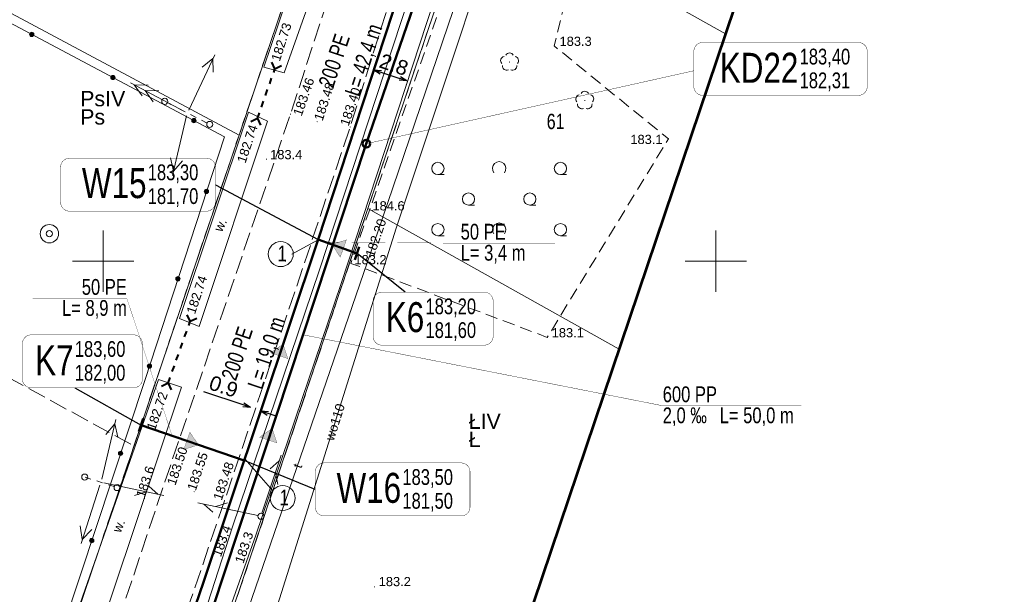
# Model space of a CAD drawing. Header units: metres. Extents: x 7482748 to 7484637, y 5684406 to 5687014.
# Tile 154 of 180: x 7483543 to 7483624, y 5686573 to 5686620. Entities that reach past the tile are written whole.
import ezdxf
from ezdxf.enums import TextEntityAlignment as Align
from ezdxf.lldxf.tags import DXFTag

# ---------------------------------------------------------------- set-up
doc = ezdxf.new("R2010")
doc.units = ezdxf.units.M
doc.header["$MEASUREMENT"] = 0
for name, pattern in [('1', [1.5, 1, -0.5]), ('KTJZ01_500', [2, 1.5, -0.5]), ('l217_500', [2, 1.5, -0.5]), ('l218_500', [1, 0.5, -0.5]), ('PTTL_500', [1.5, 1, -0.5])]:
    doc.linetypes.add(name, pattern=pattern)
for name, color, linetype, lineweight in [('.domiar', 250, 'Continuous', 9), ('.k deszczowa', 200, 'Continuous', 50), ('.ks tłoczny', 104, 'Continuous', 50), ('_Dzialki', 7, 'Continuous', 0), ('_Dzialki_opis', 7, 'Continuous', 0), ('_Kontury', 7, 'Continuous', 0), ('_Kontury_opis', 7, 'Continuous', 0), ('_Podzial_sekcyjny_krzyze', 7, '1', 13), ('_Uzytki', 7, 'Continuous', 0), ('_Uzytki_opis', 7, 'Continuous', 0), ('_Zakres2', 7, 'Continuous', 0), ('BUIB05_01', 7, 'Continuous', 40), ('GES__SUSM04_01P', 7, 'Continuous', 13), ('GES__SUSM05_01L', 7, 'Continuous', 13), ('GES__SUUS13_P', 7, 'Continuous', 13), ('KTOK05_01', 7, 'Continuous', 13), ('PTTL04_P', 7, 'Continuous', 13), ('RTPW01_P', 7, 'Continuous', 0), ('RTPW02_P', 7, 'Continuous', 0), ('SUPE_L_2', 1, 'Continuous', 13), ('SUPE_L_3', 1, 'Continuous', 13), ('SUPT_L_0', 30, 'Continuous', 13)]:
    doc.layers.add(name, color=color, linetype=linetype, lineweight=lineweight)
for name, color, linetype, lineweight, true_color, transparency in [('GES__SUPS01_07G', 7, 'Continuous', 13, 0xff9100, 0.25), ('GES__SUPT_pT', 7, 'Continuous', 13, 0xff9100, 0.25), ('GES__SUPW_01_pT', 5, 'Continuous', 13, 0x0000ff, 0.25)]:
    doc.layers.add(name, color=color, linetype=linetype, lineweight=lineweight, true_color=true_color, transparency=transparency)
for name, color, linetype, lineweight, true_color in [('GES__SUPS01_07P', 7, 'Continuous', 13, 0xff9100), ('GES__SUPT_pL', 7, 'Continuous', 13, 0xff9100), ('GES__SUPW_01_pL', 5, 'Continuous', 13, 0x0000ff), ('OBOP02_01', 7, 'Continuous', 13, 0x008000)]:
    doc.layers.add(name, color=color, linetype=linetype, lineweight=lineweight, true_color=true_color)
doc.layers.add('IS_kanalizacja_sanitarna', color=7, linetype='SOLID', true_color=0x000000)
doc.layers.add('IS_Opisy_działek_Net', color=7, linetype='SOLID', true_color=0x000000)
doc.layers.add('IS_Węzeł_sieci_kanalizacyjnej_-_opisy', color=7, linetype='Continuous')
for name, color, linetype, lineweight, transparency in [('KTJZ01_O', 7, 'KTJZ01_500', 13, 0.5), ('PTRW02_O', 7, 'Continuous', 13, 0.5), ('PTRW02_T', 7, 'Continuous', 13, 0.25), ('PTTL04_O', 7, 'PTTL_500', 13, 0.5), ('RTPW01_G', 7, 'Continuous', 13, 0.25), ('RTPW02_G', 7, 'Continuous', 13, 0.25)]:
    doc.layers.add(name, color=color, linetype=linetype, lineweight=lineweight, transparency=transparency)
doc.styles.get("Standard").update_dxf_attribs({"font": 'simplex.shx', "width": 0.75})
doc.styles.add('STYL_ARIAL', font='simplex.shx', dxfattribs={"width": 0.75, "oblique": 0.1})
doc.styles.add('Style-Arial', font='arial.ttf')
tags = doc.linetypes.add('SOLID', pattern=[10, 10, 0]).pattern_tags.tags
tags[6:7] = [DXFTag(74, 4), DXFTag(75, 0), DXFTag(340, '0'), DXFTag(46, 0.0), DXFTag(50, 0.0), DXFTag(44, 0.0), DXFTag(45, 0.0)]
tags[4:5] = [DXFTag(74, 4), DXFTag(75, 0), DXFTag(340, '0'), DXFTag(46, 0.0), DXFTag(50, 0.0), DXFTag(44, 0.0), DXFTag(45, 0.0)]
doc.dimstyles.get("Standard").update_dxf_attribs({"dimtxt": 0.18, "dimasz": 0.18, "dimexe": 0.18, "dimexo": 0.0625, "dimgap": 0.09, "dimtad": 0, "dimtih": 1, "dimtoh": 1, "dimdec": 4, "dimzin": 0, "dimdsep": 46, "dimtxsty": 'Standard', "dimcen": 0.09, "dimadec": 0, "dimazin": 0, "dimtfac": 1, "dimtdec": 4, "dimtofl": 0, "dimtmove": 0, "dimatfit": 3, "dimfxl": 0, "dimtolj": 1, "dimtzin": 0, "dimarcsym": 0})

# ---------------------------------------------------------------- blocks, each defined once
blk = doc.blocks.new('SUPS01_3')
at = {"layer": 'GES__SUPS01_07P', "linetype": 'Continuous', "lineweight": 13}
h = blk.add_hatch(color=256, dxfattribs=at)
edge = h.paths.add_edge_path()
edge.add_arc((0, 0), 0.045, 0, 360)
blk = doc.blocks.new('SUUS13')
at = {"layer": 'GES__SUUS13_P', "linetype": 'Continuous', "lineweight": 13}
for radius in [0.75, 0.25]:
    blk.add_circle((0, 0), radius, dxfattribs=at)
blk = doc.blocks.new('OBOP02_01')
at = {"layer": 'OBOP02_01', "linetype": 'Continuous', "lineweight": 13}
h = blk.add_hatch(color=256, dxfattribs=at)
edge = h.paths.add_edge_path()
edge.add_arc((0, 0), 0.05, 0, 360)
for centre, start, end in [((-0.38, 0.12), 102, 222), ((0, 0.4), 30, 150), ((0.38, 0.12), 318, 78), ((-0.24, -0.32), 174, 294), ((0.24, -0.32), 246, 6)]:
    blk.add_arc(centre, 0.35, start, end, dxfattribs=at)
blk = doc.blocks.new('RTPW01')
at = {"layer": 'RTPW01_P', "linetype": 'Continuous', "lineweight": 0}
h = blk.add_hatch(color=256, dxfattribs=at)
edge = h.paths.add_edge_path()
edge.add_arc((0, 0), 0.045, 0, 360)
blk = doc.blocks.new('PTTL04_1')
at = {"layer": 'PTTL04_P', "linetype": 'Continuous', "lineweight": 13}
for p, q in [((-5, 2), (-4.5, 2)), ((5, 2), (5.5, 2)), ((-2.5, -0.5), (-2, -0.5)), ((2.5, -0.5), (3, -0.5)), ((-5, -3), (-4.5, -3)), ((5, -3), (5.5, -3))]:
    blk.add_line(p, q, dxfattribs=at)
for centre in [(-5, 2.5), (5, 2.5), (-2.5, 0), (2.5, 0), (-5, -2.5), (5, -2.5)]:
    blk.add_circle(centre, 0.5, dxfattribs=at)
for centre in [(0, 2.5), (0, -2.5)]:
    blk.add_arc(centre, 0.55, 320.48, 219.52, dxfattribs=at)
blk = doc.blocks.new('RTPW01_2')
at = {"layer": 'RTPW01_P', "linetype": 'Continuous', "lineweight": 0}
h = blk.add_hatch(color=256, dxfattribs=at)
edge = h.paths.add_edge_path()
edge.add_arc((0, 0), 0.045, 0, 360)
blk = doc.blocks.new('RTPW01_3')
at = {"layer": 'RTPW02_P', "linetype": 'Continuous', "lineweight": 0}
h = blk.add_hatch(color=256, dxfattribs=at)
edge = h.paths.add_edge_path()
edge.add_arc((0, 0), 0.045, 0, 360)
blk = doc.blocks.new('SUSM04_01_3')
at = {"layer": 'GES__SUSM04_01P', "linetype": 'Continuous', "lineweight": 13}
blk.add_circle((0, 0), 0.25, dxfattribs=at)
blk = doc.blocks.new('SUPT01_34')
at = {"layer": 'SUPT_L_0', "color": 30, "linetype": 'Continuous', "lineweight": 13}
blk.add_line((0.25, 0), (5.25, 0), dxfattribs=at)
at = {"layer": 'SUPT_L_0', "color": 30, "linetype": 'Continuous', "lineweight": 13, "flags": 128}
for points in [[(3.77, 0), (2.9, -0.5)], [(3.9, 0.5), (4.77, 0)]]:
    blk.add_lwpolyline(points, dxfattribs=at)
blk = doc.blocks.new('SUPT01_35')
at = {"layer": 'SUPT_L_0', "color": 30, "linetype": 'Continuous', "lineweight": 13}
blk.add_line((0.25, 0), (5.25, 0), dxfattribs=at)
at = {"layer": 'SUPT_L_0', "color": 30, "linetype": 'Continuous', "lineweight": 13, "flags": 128}
for points in [[(3.77, 0), (2.9, -0.5)], [(3.9, 0.5), (4.77, 0)]]:
    blk.add_lwpolyline(points, dxfattribs=at)
blk = doc.blocks.new('SUPT01_36')
at = {"layer": 'SUPT_L_0', "color": 30, "linetype": 'Continuous', "lineweight": 13}
blk.add_line((0.25, 0), (5.25, 0), dxfattribs=at)
at = {"layer": 'SUPT_L_0', "color": 30, "linetype": 'Continuous', "lineweight": 13, "flags": 128}
for points in [[(3.77, 0), (2.9, -0.5)], [(3.9, 0.5), (4.77, 0)]]:
    blk.add_lwpolyline(points, dxfattribs=at)
blk = doc.blocks.new('TerminatorOpen_0.5')
at = {"color": 0, "linetype": 'ByBlock', "lineweight": -2}
for q in [(-1, 0.25), (-1, 0), (-1, -0.25)]:
    blk.add_line((0, 0), q, dxfattribs=at)
blk = doc.blocks.new('*D493')
at = {"layer": '.domiar', "color": 0, "linetype": 'Continuous', "lineweight": -2, "transparency": 16777216}
for p, q in [((7483571.991, 5686615.339), (7483571.991, 5686615.339)), ((7483572.664, 5686615.429), (7483574.209, 5686614.91)), ((7483574.691, 5686614.431), (7483574.691, 5686614.431))]:
    blk.add_line(p, q, dxfattribs=at)
at = {"layer": 'Defpoints', "color": 0, "linetype": 'Continuous', "transparency": 16777216}
for p in [(7483572.086, 5686615.623), (7483574.787, 5686614.715), (7483574.787, 5686614.715)]:
    blk.add_point(p, dxfattribs=at)
at = {"layer": '.domiar', "color": 0, "linetype": 'Continuous', "lineweight": -2, "transparency": 16777216, "xscale": 0.61, "yscale": 0.61, "zscale": 0.61}
for p, rotation in [((7483572.086, 5686615.623), 161.4246536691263), ((7483574.787, 5686614.715), 341.4246536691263)]:
    blk.add_blockref('TerminatorOpen_0.5', p, dxfattribs=dict(at, rotation=rotation))
at = {"layer": '.domiar', "color": 0, "linetype": 'Continuous', "transparency": 16777216, "insert": (7483573.727, 5686616.034), "char_height": 1.2, "attachment_point": 5, "rotation": 341.42465, "style": 'Style-Arial'}
blk.add_mtext('\\A1;2.8', dxfattribs=at)
blk = doc.blocks.new('*D518')
at = {"layer": '.domiar', "color": 0, "linetype": 'Continuous', "lineweight": -2, "transparency": 16777216}
for p, q in [((7483561.436, 5686588.259), (7483558.217, 5686589.345)), ((7483563.443, 5686587.583), (7483564.021, 5686587.388))]:
    blk.add_line(p, q, dxfattribs=at)
at = {"layer": 'Defpoints', "color": 0, "linetype": 'Continuous', "transparency": 16777216}
for p in [(7483562.014, 5686588.064), (7483562.014, 5686588.064), (7483562.865, 5686587.777)]:
    blk.add_point(p, dxfattribs=at)
at = {"layer": '.domiar', "color": 0, "linetype": 'Continuous', "lineweight": -2, "transparency": 16777216, "xscale": 0.61, "yscale": 0.61, "zscale": 0.61}
for p, rotation in [((7483562.014, 5686588.064), 341.3654151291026), ((7483562.865, 5686587.777), 161.3654151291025)]:
    blk.add_blockref('TerminatorOpen_0.5', p, dxfattribs=dict(at, rotation=rotation))
at = {"layer": '.domiar', "color": 0, "linetype": 'Continuous', "transparency": 16777216, "insert": (7483559.829, 5686589.764), "char_height": 1.2, "attachment_point": 5, "rotation": 341.36542, "style": 'Style-Arial'}
blk.add_mtext('\\A1;0.9', dxfattribs=at)

msp = doc.modelspace()

# ---------------------------------------------------------------- hatches: boundary and pattern name
at = {"layer": 'IS_kanalizacja_sanitarna', "linetype": 'Continuous', "ltscale": 0.01}
for points in [[(7483568.6618, 5686601.36963), (7483569.34959, 5686600.32587), (7483569.85639, 5686601.73766)], [(7483564.68708, 5686593.22059), (7483563.65881, 5686592.50985), (7483565.08147, 5686592.03444)], [(7483563.79385, 5686586.34394), (7483562.76787, 5686585.62989), (7483564.19206, 5686585.15907)], [(7483557.77303, 5686585.00677), (7483557.07097, 5686586.04099), (7483556.58361, 5686584.62237)]]:
    msp.add_hatch(color=256, dxfattribs=at).paths.add_polyline_path(points)
at = {"layer": 'KTOK05_01', "linetype": 'Continuous', "lineweight": 13}
h = msp.add_hatch(color=256, dxfattribs=at)
edge = h.paths.add_edge_path()
edge.add_arc((7483544.17179, 5686618.51111), 0.175, 0, 360)
h = msp.add_hatch(color=256, dxfattribs=at)
edge = h.paths.add_edge_path()
edge.add_arc((7483550.79327, 5686614.9889), 0.175, 0, 360)
h = msp.add_hatch(color=256, dxfattribs=at)
edge = h.paths.add_edge_path()
edge.add_arc((7483557.41475, 5686611.46668), 0.175, 0, 360)
h = msp.add_hatch(color=256, dxfattribs=at)
edge = h.paths.add_edge_path()
edge.add_arc((7483558.43051, 5686605.6862), 0.175, 0, 360)
h = msp.add_hatch(color=256, dxfattribs=at)
edge = h.paths.add_edge_path()
edge.add_arc((7483556.09972, 5686598.55757), 0.175, 0, 360)
h = msp.add_hatch(color=256, dxfattribs=at)
edge = h.paths.add_edge_path()
edge.add_arc((7483553.76893, 5686591.42894), 0.175, 0, 360)
h = msp.add_hatch(color=256, dxfattribs=at)
edge = h.paths.add_edge_path()
edge.add_arc((7483551.41953, 5686584.30642), 0.175, 0, 360)
h = msp.add_hatch(color=256, dxfattribs=at)
edge = h.paths.add_edge_path()
edge.add_arc((7483549.06653, 5686577.18509), 0.175, 0, 360)

# ---------------------------------------------------------------- linework, layer by layer
at = {"layer": '.domiar', "linetype": 'Continuous'}
for points in [[(7483567.54272, 5686601.72728), (7483565.39187, 5686600.57254)], [(7483561.55878, 5686583.87205), (7483563.8452, 5686581.23767)]]:
    msp.add_lwpolyline(points, dxfattribs=at)
for centre in [(7483564.49366, 5686600.57254), (7483564.6553, 5686580.66225)]:
    msp.add_circle(centre, 1.02127, dxfattribs=at)
at = {"layer": '.k deszczowa', "linetype": 'Continuous'}
for points in [[(7483587.73309, 5686656.79788), (7483571.47691, 5686609.58524)], [(7483571.47691, 5686609.58524), (7483555.7969, 5686562.15471)]]:
    msp.add_lwpolyline(points, dxfattribs=at)
msp.add_ellipse((7483571.47691, 5686609.58446), major_axis=(0.315, 0), ratio=1, dxfattribs=at)
at = {"layer": '.ks tłoczny', "color": 111, "linetype": 'Continuous', "true_color": 0x70ffb8}
for points in [[(7483576.62803, 5686629.47449), (7483576.62803, 5686629.47449), (7483567.54429, 5686601.77156), (7483567.54429, 5686601.77156), (7483558.18516, 5686573.78335), (7483546.59403, 5686539.97377)], [(7483553.08739, 5686586.61727), (7483561.51293, 5686583.72271)]]:
    msp.add_lwpolyline(points, dxfattribs=at)
at = {"layer": '.ks tłoczny', "linetype": 'Continuous'}
for points in [[(7483567.54429, 5686601.77156), (7483570.7205, 5686600.63138)], [(7483570.90362, 5686601.15902), (7483570.5405, 5686600.10268)], [(7483553.26895, 5686587.14544), (7483552.90583, 5686586.0891)]]:
    msp.add_lwpolyline(points, dxfattribs=at)
at = {"layer": '_Dzialki', "color": 96, "linetype": 'Continuous', "true_color": 0x008000, "flags": 128}
for points in [[(7483572.43, 5686643.78), (7483561.09, 5686610.28)], [(7483561.09, 5686610.28), (7483524.67, 5686629.75)], [(7483571.61, 5686604.29), (7483580.28, 5686630.05)], [(7483600.79, 5686618.55), (7483580.28, 5686630.05)], [(7483561.09, 5686610.28), (7483543.95, 5686559.6)], [(7483554.6, 5686553.82), (7483571.61, 5686604.29)], [(7483592.11, 5686592.81), (7483571.61, 5686604.29)]]:
    msp.add_lwpolyline(points, dxfattribs=at)
at = {"layer": '_Kontury', "color": 96, "linetype": 'l217_500', "true_color": 0x008000, "flags": 128}
for points in [[(7483580.28, 5686630.05), (7483571.61, 5686604.29)], [(7483561.09, 5686610.28), (7483566.47, 5686626.17)], [(7483552.51, 5686584.91), (7483561.09, 5686610.28)], [(7483512.34, 5686606.89), (7483552.51, 5686584.91)], [(7483571.61, 5686604.29), (7483554.61, 5686553.82)], [(7483543.95, 5686559.6), (7483552.51, 5686584.91)]]:
    msp.add_lwpolyline(points, dxfattribs=at)
at = {"layer": '_Podzial_sekcyjny_krzyze', "linetype": 'Continuous'}
for p, q in [((7483550, 5686597.5), (7483550, 5686602.5)), ((7483600, 5686597.5), (7483600, 5686602.5)), ((7483547.5, 5686600), (7483552.5, 5686600)), ((7483597.5, 5686600), (7483602.5, 5686600))]:
    msp.add_line(p, q, dxfattribs=at)
at = {"layer": '_Uzytki', "color": 96, "linetype": 'l218_500', "true_color": 0x008000, "flags": 128}
for points in [[(7483580.28, 5686630.05), (7483571.61, 5686604.29)], [(7483561.09, 5686610.28), (7483566.47, 5686626.17)], [(7483552.51, 5686584.91), (7483561.09, 5686610.28)], [(7483571.61, 5686604.29), (7483554.61, 5686553.82)], [(7483543.95, 5686559.6), (7483552.51, 5686584.91)]]:
    msp.add_lwpolyline(points, dxfattribs=at)
at = {"layer": '_Zakres2', "color": 250, "linetype": 'Continuous', "lineweight": 53, "flags": 128}
msp.add_lwpolyline([(7483915.91, 5686553.86), (7483745.11, 5686646.52), (7483637.42, 5686705.59), (7483616.75, 5686659.2), (7483605.81, 5686633.42), (7483585.13, 5686572.13)], dxfattribs=at)
at = {"layer": 'BUIB05_01', "linetype": 'Continuous', "lineweight": 40}
for p, q in [((7483564.02, 5686615.7), (7483563.76, 5686616.24)), ((7483564.02, 5686615.7), (7483564.56, 5686615.96)), ((7483563.92, 5686615.41), (7483564.02, 5686615.7)), ((7483563.59, 5686614.47), (7483563.75, 5686614.94)), ((7483563.25, 5686613.53), (7483563.42, 5686614)), ((7483562.92, 5686612.58), (7483563.09, 5686613.05)), ((7483562.59, 5686611.64), (7483562.76, 5686612.11)), ((7483562.59, 5686611.64), (7483562.05, 5686611.38)), ((7483562.59, 5686611.64), (7483562.85, 5686611.1)), ((7483557.11, 5686595.09), (7483556.85, 5686595.63)), ((7483556.99, 5686594.75), (7483557.11, 5686595.09)), ((7483557.11, 5686595.09), (7483557.65, 5686595.35)), ((7483556.65, 5686593.81), (7483556.82, 5686594.28)), ((7483556.31, 5686592.86), (7483556.48, 5686593.33)), ((7483555.97, 5686591.92), (7483556.14, 5686592.39)), ((7483555.64, 5686590.98), (7483555.81, 5686591.45)), ((7483555.3, 5686590.04), (7483555.47, 5686590.51)), ((7483555.3, 5686590.04), (7483554.76, 5686589.78)), ((7483555.3, 5686590.04), (7483555.56, 5686589.5))]:
    msp.add_line(p, q, dxfattribs=at)
at = {"layer": 'GES__SUPT_pL', "linetype": 'Continuous', "lineweight": 13, "flags": 128}
msp.add_lwpolyline([(7483555.78, 5686553.93), (7483572.77, 5686603.42), (7483587.49, 5686646.7), (7483590.8, 5686657.29), (7483596.29, 5686670.01), (7483605.57, 5686696.44), (7483612.2, 5686718.25), (7483623.42, 5686746.05)], dxfattribs=at)
at = {"layer": 'GES__SUPW_01_pL', "linetype": 'Continuous', "lineweight": 13, "flags": 128}
msp.add_lwpolyline([(7483558.86, 5686554.9), (7483573.9, 5686602.69), (7483585.1, 5686636.28), (7483587.1, 5686642.9), (7483582.62, 5686644.9), (7483576.36, 5686647.79), (7483580.49, 5686661.89), (7483576.43, 5686665.42), (7483589.02, 5686706.71), (7483597.78, 5686722.9), (7483596.09, 5686732.22), (7483596.05, 5686735.84), (7483605.84, 5686759.18), (7483607.22, 5686765.03), (7483607.28, 5686765.32)], dxfattribs=at)
at = {"layer": 'GES__SUSM05_01L', "linetype": 'Continuous', "lineweight": 13}
for p, q in [((7483555.81, 5686612.64), (7483555.36, 5686612.87)), ((7483556.7, 5686612.19), (7483556.25, 5686612.41)), ((7483557.59, 5686611.73), (7483557.14, 5686611.96)), ((7483558.48, 5686611.27), (7483558.03, 5686611.5)), ((7483549, 5686582.21), (7483548.52, 5686582.36)), ((7483549.95, 5686581.9), (7483549.47, 5686582.06)), ((7483550.9, 5686581.6), (7483550.43, 5686581.75))]:
    msp.add_line(p, q, dxfattribs=at)
for centre in [(7483555.03, 5686613.04), (7483558.7, 5686611.16), (7483548.5, 5686582.37), (7483551.14, 5686581.52)]:
    msp.add_circle(centre, 0.25, dxfattribs=at)
at = {"layer": 'IS_kanalizacja_sanitarna', "linetype": 'Continuous', "ltscale": 0.01, "const_width": 0.02}
for points in [[(7483568.6618, 5686601.36963), (7483569.34959, 5686600.32587), (7483569.85639, 5686601.73766), (7483568.6618, 5686601.36963)], [(7483564.68708, 5686593.22059), (7483563.65881, 5686592.50985), (7483565.08147, 5686592.03444), (7483564.68708, 5686593.22059)], [(7483563.79385, 5686586.34394), (7483562.76787, 5686585.62989), (7483564.19206, 5686585.15907), (7483563.79385, 5686586.34394)], [(7483556.10802, 5686585.47305), (7483556.173, 5686585.6622)], [(7483557.77303, 5686585.00677), (7483557.07097, 5686586.04099), (7483556.58361, 5686584.62237), (7483557.77303, 5686585.00677)], [(7483559.891, 5686584.17342), (7483559.95598, 5686584.36257)]]:
    msp.add_lwpolyline(points, dxfattribs=at)
at = {"layer": 'IS_Opisy_działek_Net', "linetype": 'Continuous', "ltscale": 0.01, "const_width": 0.02}
for points in [[(7483568.169, 5686601.54653), (7483579.1765, 5686601.46603), (7483586.8665, 5686601.46603)], [(7483555.625, 5686585.74472), (7483551.9325, 5686596.95872), (7483544.2425, 5686596.95872)]]:
    msp.add_lwpolyline(points, dxfattribs=at)
at = {"layer": 'IS_Węzeł_sieci_kanalizacyjnej_-_opisy', "color": 200, "linetype": 'SOLID', "ltscale": 0.01, "const_width": 0.03}
msp.add_lwpolyline([(7483598.93031, 5686613.52826), (7483611.64031, 5686613.52826, 0.414214), (7483612.36031, 5686614.24826), (7483612.36031, 5686617.12826, 0.414214), (7483611.64031, 5686617.84826), (7483598.93031, 5686617.84826, 0.414214), (7483598.21031, 5686617.12826), (7483598.21031, 5686614.24826, 0.414214), (7483598.93031, 5686613.52826)], format="xyb", dxfattribs=at)
for points in [[(7483598.21031, 5686615.53826), (7483571.47691, 5686609.58446)], [(7483566.32076, 5686593.9876), (7483595.66996, 5686588.1954), (7483606.97793, 5686588.1954)]]:
    msp.add_lwpolyline(points, dxfattribs=at)
at = {"layer": 'IS_Węzeł_sieci_kanalizacyjnej_-_opisy', "color": 18, "linetype": 'SOLID', "ltscale": 0.01, "true_color": 0x000000, "const_width": 0.03}
for points in [[(7483547.24759, 5686604.08039), (7483558.43759, 5686604.08039, 0.414214), (7483559.15759, 5686604.80039), (7483559.15759, 5686607.68039, 0.414214), (7483558.43759, 5686608.40039), (7483547.24759, 5686608.40039, 0.414214), (7483546.52759, 5686607.68039), (7483546.52759, 5686604.80039, 0.414214), (7483547.24759, 5686604.08039)], [(7483572.7474, 5686593.14281), (7483581.1074, 5686593.14281, 0.414214), (7483581.8274, 5686593.86281), (7483581.8274, 5686596.74281, 0.414214), (7483581.1074, 5686597.46281), (7483572.7474, 5686597.46281, 0.414214), (7483572.0274, 5686596.74281), (7483572.0274, 5686593.86281, 0.414214), (7483572.7474, 5686593.14281)], [(7483544.12479, 5686589.6624), (7483552.48479, 5686589.6624, 0.414214), (7483553.20479, 5686590.3824), (7483553.20479, 5686593.2624, 0.414214), (7483552.48479, 5686593.9824), (7483544.12479, 5686593.9824, 0.414214), (7483543.40479, 5686593.2624), (7483543.40479, 5686590.3824, 0.414214), (7483544.12479, 5686589.6624)], [(7483568.03026, 5686579.2081), (7483579.22026, 5686579.2081, 0.414214), (7483579.94026, 5686579.9281), (7483579.94026, 5686582.8081, 0.414214), (7483579.22026, 5686583.5281), (7483568.03026, 5686583.5281, 0.414214), (7483567.31026, 5686582.8081), (7483567.31026, 5686579.9281, 0.414214), (7483568.03026, 5686579.2081)]]:
    msp.add_lwpolyline(points, format="xyb", dxfattribs=at)
at = {"layer": 'IS_Węzeł_sieci_kanalizacyjnej_-_opisy', "color": 18, "linetype": 'SOLID', "ltscale": 0.01, "true_color": 0x000000}
for points in [[(7483559.15759, 5686606.24039), (7483567.54429, 5686601.77079)], [(7483574.65985, 5686597.46281), (7483570.7205, 5686600.63061)], [(7483547.68479, 5686589.6624), (7483553.08739, 5686586.6165)], [(7483567.31026, 5686581.3681), (7483561.51293, 5686583.72195)]]:
    msp.add_lwpolyline(points, dxfattribs=at)
at = {"layer": 'KTJZ01_O', "linetype": 'KTJZ01_500', "lineweight": 13, "flags": 128}
for points in [[(7483197.91, 5685647.78), (7483191.3, 5685645.21), (7483187.04, 5685652.01), (7483182.78, 5685658.81), (7483173.01, 5685674.4), (7483160.42, 5685696.27), (7483153.69, 5685714.72), (7483149.66, 5685738.88), (7483150.14, 5685742.97), (7483152.18, 5685766.74), (7483152.64, 5685773.87), (7483156.88, 5685789.66), (7483160.03, 5685797.82), (7483165.63, 5685808.56), (7483171.47, 5685814.85), (7483176.12, 5685820.16), (7483191.38, 5685837.95), (7483216.44, 5685866.07), (7483238.67, 5685890.6), (7483242.86, 5685894.87), (7483263.91, 5685918.34), (7483290.28, 5685947.07), (7483315.51, 5685974.43), (7483346.16, 5686007.45), (7483367.58, 5686031.19), (7483372.66, 5686037.59), (7483378.07, 5686044.41), (7483383.78, 5686055), (7483386.81, 5686063.17), (7483391.06, 5686075.79), (7483392.94, 5686081.53), (7483394.38, 5686081.91), (7483397.17, 5686082.85), (7483401.23, 5686082.98), (7483404.7, 5686083), (7483407.11, 5686083.92), (7483410.43, 5686086.41), (7483412.08, 5686088.69), (7483412.96, 5686091.17), (7483413.79, 5686094.46), (7483412.71, 5686099.4), (7483411.05, 5686100.85), (7483407.94, 5686103.18), (7483405.29, 5686104.69), (7483403.35, 5686106.28), (7483402.57, 5686107.54), (7483401.86, 5686108.47), (7483403.54, 5686113.11), (7483404.07, 5686113.93), (7483409.52, 5686129.91), (7483416.09, 5686150.36), (7483420.49, 5686164.15), (7483421.47, 5686167.05), (7483423.62, 5686173.38), (7483428.4, 5686186.8), (7483437.81, 5686215.26), (7483441.02, 5686225.03), (7483450.09, 5686253.79), (7483453.73, 5686263.28), (7483459.39, 5686280.61), (7483466.44, 5686301.37), (7483471.25, 5686316.24), (7483473.9, 5686323.17), (7483478.13, 5686336.85), (7483485.37, 5686356.93), (7483492.13, 5686378.36), (7483498.67, 5686398.43), (7483502.19, 5686408.5), (7483505.2, 5686417.38), (7483513.05, 5686441.11), (7483516.25, 5686450.23), (7483530.52, 5686493.07), (7483533.34, 5686501.51), (7483543.47, 5686531.52), (7483557.14, 5686572.33), (7483559.91, 5686580.46), (7483570.16, 5686610.95), (7483575.71, 5686628.68), (7483581.26, 5686643.91), (7483583.2, 5686649.41), (7483591.35, 5686674.28), (7483597.45, 5686691.67), (7483602.2, 5686705.71), (7483616.93, 5686750.38), (7483619.53, 5686757.95), (7483621.36, 5686763.29), (7483634.9, 5686799.43), (7483640.84, 5686811.96)], [(7483613.29, 5686753.85), (7483610.52, 5686745.34), (7483597.42, 5686707.23), (7483592.84, 5686693.63), (7483586.65, 5686674.57), (7483578.94, 5686652.57), (7483576.44, 5686645.6), (7483570.92, 5686629.39), (7483565.29, 5686612), (7483555.03, 5686581.98), (7483552.34, 5686573.92), (7483538.5, 5686532.62), (7483528.43, 5686502.82), (7483525.69, 5686494.44), (7483511.5, 5686452.13), (7483508.06, 5686441.86), (7483500.41, 5686418.93), (7483497.52, 5686410.47), (7483493.78, 5686400.09), (7483487.22, 5686379.91), (7483478.75, 5686354.53), (7483473.28, 5686338.58), (7483466.59, 5686318.01), (7483461.2, 5686301.98), (7483454.76, 5686282.03), (7483448.77, 5686264.59), (7483445.69, 5686255.08), (7483445.07, 5686253.25), (7483443.78, 5686249.4), (7483442.67, 5686246.12), (7483436.06, 5686226.36), (7483432.79, 5686216.79), (7483423.48, 5686188.39), (7483415.91, 5686165.55), (7483411.29, 5686151.94), (7483403.43, 5686128.74), (7483397.27, 5686110.49), (7483396.29, 5686107.6), (7483389.25, 5686086.41), (7483386.32, 5686077.5), (7483382.09, 5686064.87), (7483379.33, 5686057.56), (7483373.91, 5686047.4), (7483368.95, 5686041.13), (7483363.52, 5686034.43), (7483341.98, 5686010.31), (7483311.83, 5685977.83), (7483286.59, 5685950.4), (7483260.12, 5685921.63), (7483238.78, 5685898.43), (7483234.43, 5685893.44), (7483212.81, 5685869.61), (7483187.54, 5685841.24), (7483162.41, 5685812.7), (7483151.44, 5685800.65), (7483147.59, 5685795.21)]]:
    msp.add_lwpolyline(points, dxfattribs=at)
at = {"layer": 'KTOK05_01', "linetype": 'Continuous', "lineweight": 13, "flags": 128}
msp.add_lwpolyline([(7483524.31, 5686629.08), (7483559.89, 5686610.15), (7483553.39, 5686590.27), (7483545.46, 5686566.27), (7483542.01, 5686567.93)], dxfattribs=at)
at = {"layer": 'KTOK05_01', "linetype": 'Continuous', "lineweight": 13}
for centre in [(7483544.17, 5686618.51), (7483550.79, 5686614.99), (7483557.41, 5686611.47), (7483558.43, 5686605.69), (7483556.1, 5686598.56), (7483553.77, 5686591.43), (7483551.42, 5686584.31), (7483549.07, 5686577.19)]:
    msp.add_circle(centre, 0.175, dxfattribs=at)
at = {"layer": 'PTRW02_O', "linetype": 'Continuous', "lineweight": 13, "flags": 128}
for points in [[(7483586.02, 5686653.2), (7483587.25, 5686653), (7483579.89, 5686630.13), (7483569.42, 5686598.18), (7483562.46, 5686577.62), (7483557.79, 5686564.43), (7483556.22, 5686564.92), (7483560.56, 5686578.32), (7483567.65, 5686599.29), (7483577.68, 5686629.75), (7483586.02, 5686653.2)], [(7483570.27, 5686631.4), (7483568.57, 5686632.01), (7483563.11, 5686615.83), (7483564.78, 5686615.37), (7483569.21, 5686627.89), (7483570.27, 5686631.4)], [(7483561.85, 5686612.15), (7483563.41, 5686611.42), (7483557.84, 5686594.66), (7483556.22, 5686595.32), (7483561.85, 5686612.15)], [(7483554.52, 5686590.33), (7483556.39, 5686589.7), (7483548.94, 5686567.47), (7483547.79, 5686567.67), (7483546.77, 5686568.17), (7483554.52, 5686590.33)]]:
    msp.add_lwpolyline(points, close=True, dxfattribs=at)
at = {"layer": 'PTTL04_O', "linetype": 'PTTL_500', "lineweight": 13, "flags": 128}
msp.add_lwpolyline([(7483594.4, 5686648.8), (7483586.81, 5686617.57), (7483596.13, 5686609.98), (7483586.25, 5686593.78), (7483570.22, 5686599.82), (7483588.6, 5686652.59), (7483594.4, 5686648.8)], close=True, dxfattribs=at)
at = {"layer": 'SUPE_L_2', "linetype": 'Continuous'}
for p, q in [((7483552.23, 5686614.55), (7483556.65, 5686612.22)), ((7483552.54, 5686614.39), (7483553.19, 5686613.48)), ((7483552.54, 5686614.39), (7483553.66, 5686614.36)), ((7483553.42, 5686613.92), (7483554.54, 5686613.9)), ((7483553.42, 5686613.92), (7483554.07, 5686613.01))]:
    msp.add_line(p, q, dxfattribs=at)
at = {"layer": 'SUPE_L_3', "linetype": 'Continuous'}
for p, q in [((7483556.98, 5686612.33), (7483559.1, 5686616.85)), ((7483558.07, 5686615.84), (7483558.95, 5686616.54)), ((7483558.98, 5686615.42), (7483558.95, 5686616.54)), ((7483555.67, 5686606.99), (7483556.81, 5686611.86)), ((7483555.75, 5686607.33), (7483555.5, 5686608.42)), ((7483555.75, 5686607.33), (7483556.47, 5686608.19)), ((7483549.88, 5686582.19), (7483551.02, 5686587.06)), ((7483550.22, 5686585.86), (7483550.94, 5686586.72)), ((7483551.19, 5686585.63), (7483550.94, 5686586.72)), ((7483548.19, 5686576.96), (7483549.74, 5686581.71)), ((7483548.29, 5686577.29), (7483548.13, 5686578.4)), ((7483548.29, 5686577.29), (7483549.08, 5686578.09))]:
    msp.add_line(p, q, dxfattribs=at)

# ---------------------------------------------------------------- block references
at = {"layer": 'GES__SUPS01_07P', "linetype": 'Continuous', "lineweight": 13}
msp.add_blockref('SUPS01_3', (7483572.77, 5686603.42), dxfattribs=at)
at = {"layer": 'GES__SUSM04_01P', "linetype": 'Continuous', "lineweight": 13, "rotation": 270}
msp.add_blockref('SUSM04_01_3', (7483562.87, 5686579.18), dxfattribs=at)
at = {"layer": 'GES__SUUS13_P', "linetype": 'Continuous', "lineweight": 13}
msp.add_blockref('SUUS13', (7483545.61, 5686602.24), dxfattribs=at)
at = {"layer": 'OBOP02_01', "linetype": 'Continuous', "lineweight": 13}
for p in [(7483583.17, 5686616.25), (7483589.31, 5686613.11)]:
    msp.add_blockref('OBOP02_01', p, dxfattribs=at)
at = {"layer": 'PTTL04_P', "linetype": 'Continuous', "lineweight": 13}
msp.add_blockref('PTTL04_1', (7483582.32, 5686605.07), dxfattribs=at)
at = {"layer": 'RTPW01_P', "linetype": 'Continuous', "lineweight": 0}
for name, p in [('RTPW01_2', (7483586.81, 5686617.57)), ('RTPW01_2', (7483596.13, 5686609.98)), ('RTPW01_2', (7483563.33, 5686608.32)), ('RTPW01', (7483571.98, 5686604.14)), ('RTPW01_2', (7483570.22, 5686599.82)), ('RTPW01_2', (7483586.25, 5686593.78)), ('RTPW01', (7483553.37, 5686580.63)), ('RTPW01', (7483560.56, 5686578.32)), ('RTPW01', (7483562.46, 5686577.62)), ('RTPW01_2', (7483572.15, 5686573.41))]:
    msp.add_blockref(name, p, dxfattribs=at)
at = {"layer": 'RTPW02_P', "linetype": 'Continuous', "lineweight": 0}
for p in [(7483564.02, 5686615.7), (7483565.29, 5686612), (7483562.59, 5686611.64), (7483567.46, 5686611.38), (7483570.16, 5686610.95), (7483557.11, 5686595.09), (7483555.3, 5686590.04), (7483555.03, 5686581.98), (7483557.43, 5686581.18), (7483559.91, 5686580.46)]:
    msp.add_blockref('RTPW01_3', p, dxfattribs=at)
at = {"layer": 'SUPT_L_0', "color": 30, "linetype": 'Continuous', "lineweight": 13}
for name, p, rotation in [('SUPT01_34', (7483562.87, 5686579.18), 71.6), ('SUPT01_36', (7483549.82, 5686581.95), 348.02), ('SUPT01_35', (7483562.87, 5686579.18), 168.02)]:
    msp.add_blockref(name, p, dxfattribs=dict(at, rotation=rotation))

# ---------------------------------------------------------------- texts
at = {"layer": '.k deszczowa', "linetype": 'Continuous'}
for s, insert, char_height, attachment_point in [('\\fArial|b0|i0;KD22', (7483606.74031, 5686614.55666), 2.448, 9), ('\\fArial|b0|i0;183,40', (7483606.84031, 5686615.81186), 1.2888, 7), ('\\fArial|b0|i0;182,31', (7483606.84031, 5686615.40146), 1.2888, 1), ('{\\fArial|b0|i0|c238|p34;600 PP}', (7483595.66996, 5686588.469), 1.2888, 7), ('{\\fArial|b0|i0|c238|p34;2,0 ‰}', (7483595.66996, 5686588.0586), 1.2888, 1), ('\\fArial|b0|i0;L= 50,0 m', (7483600.32126, 5686588.0586), 1.2888, 1)]:
    msp.add_mtext(s, dxfattribs=dict(at, insert=insert, char_height=char_height, attachment_point=attachment_point))
at = {"layer": '_Dzialki_opis', "color": 96, "true_color": 0x008000, "insert": (7483586.2, 5686610.76), "char_height": 1.25, "attachment_point": 7, "line_spacing_factor": 0.6, "style": 'STYL_ARIAL'}
msp.add_mtext('\\fArial|b0|i0|c238238|p39;61', dxfattribs=at)
at = {"layer": '_Kontury_opis', "color": 96, "linetype": 'Continuous', "lineweight": 13, "true_color": 0x008000, "style": 'Style-Arial'}
for s, p in [('PsIV', (7483548.12, 5686612.64)), ('ŁIV', (7483579.83, 5686586.31))]:
    msp.add_text(s, height=1.25, dxfattribs=at).set_placement(p)
at = {"layer": '_Uzytki_opis', "color": 96, "linetype": 'Continuous', "lineweight": 13, "true_color": 0x008000, "style": 'Style-Arial'}
for s, p in [('Ps', (7483548.12, 5686611.15)), ('Ł', (7483579.83, 5686584.82))]:
    msp.add_text(s, height=1.25, dxfattribs=at).set_placement(p)
at = {"layer": 'GES__SUPS01_07G', "linetype": 'Continuous', "lineweight": 13, "style": 'Style-Arial'}
msp.add_text('182.20', height=0.75, rotation=71.05, dxfattribs=at).set_placement((7483572.77, 5686603.42), align=Align.MIDDLE_RIGHT)
at = {"layer": 'GES__SUPT_pT', "linetype": 'Continuous', "lineweight": 13, "style": 'Style-Arial'}
msp.add_text('t', height=0.75, rotation=71.05, dxfattribs=at).set_placement((7483565.86, 5686583.29), align=Align.MIDDLE_CENTER)
at = {"layer": 'GES__SUPW_01_pT', "linetype": 'Continuous', "lineweight": 13, "style": 'Style-Arial'}
msp.add_text('wo110', height=0.75, rotation=72.53, dxfattribs=at).set_placement((7483568.92, 5686586.86), align=Align.MIDDLE_CENTER)
at = {"layer": 'IS_Opisy_działek_Net', "linetype": 'Continuous', "ltscale": 0.01, "char_height": 1.2888}
for s, insert, attachment_point, rotation in [('\\fArial|b0|i0;L= 42,4 m', (7483569.68409, 5686613.75402), 1, 71.7), ('{\\fArial|b0|i0|c238|p34;200 PE}', (7483568.78176, 5686614.05244), 7, 71.7), ('{\\fArial|b0|i0|c238|p34;1}', (7483564.24525, 5686601.26509), 1, 359.4046962), ('\\fArial|b0|i0;L= 19,0 m', (7483561.74973, 5686589.85442), 1, 71.5), ('\\fArial|b0|i0;', (7483564.97977, 5686595.49168), 7, 71.5), ('\\fArial|b0|i0;', (7483564.97977, 5686595.49168), 7, 71.5), ('\\fArial|b0|i0;', (7483565.77013, 5686594.85816), 1, 71.5), ('\\fArial|b0|i0;', (7483565.77013, 5686594.85816), 1, 71.5), ('{\\fArial|b0|i0|c238|p34;200 PE}', (7483560.84844, 5686590.15599), 7, 71.5), ('{\\fArial|b0|i0|c238|p34;1}', (7483564.4069, 5686581.3548), 1, 359.4046962)]:
    msp.add_mtext(s, dxfattribs=dict(at, insert=insert, attachment_point=attachment_point, rotation=rotation))
for s, insert, attachment_point in [('{\\fArial|b0|i0|c238|p34;50 PE}', (7483579.1765, 5686601.73963), 7), ('\\fArial|b0|i0;', (7483586.1665, 5686601.73963), 7), ('{\\fArial|b0|i0|c238|p34;50 PE}', (7483551.9325, 5686597.23232), 9), ('\\fArial|b0|i0;L= 3,4 m', (7483579.1765, 5686601.32923), 1), ('\\fArial|b0|i0;', (7483586.8165, 5686601.32923), 1), ('\\fArial|b0|i0;', (7483586.8765, 5686600.73963), 7), ('\\fArial|b0|i0;', (7483586.8765, 5686600.73963), 7), ('\\fArial|b0|i0;L= 8,9 m', (7483551.9325, 5686596.82192), 3), ('\\fArial|b0|i0;', (7483551.9325, 5686597.23232), 9), ('\\fArial|b0|i0;', (7483551.9325, 5686596.82192), 3), ('\\fArial|b0|i0;', (7483544.2325, 5686596.23232), 9), ('\\fArial|b0|i0;', (7483544.2325, 5686596.23232), 9), ('\\fArial|b0|i0;', (7483599.26996, 5686588.469), 7), ('\\fArial|b0|i0;', (7483609.75996, 5686587.469), 7), ('\\fArial|b0|i0;', (7483609.75996, 5686587.469), 7)]:
    msp.add_mtext(s, dxfattribs=dict(at, insert=insert, attachment_point=attachment_point))
at = {"layer": 'IS_Węzeł_sieci_kanalizacyjnej_-_opisy', "color": 18, "linetype": 'SOLID', "ltscale": 0.01, "true_color": 0x000000}
for s, insert, char_height, attachment_point in [('\\fArial|b0|i0;182,31', (7483606.84031, 5686615.40146), 1.2888, 1), ('\\fArial|b0|i0;W15', (7483553.53759, 5686605.10879), 2.448, 9), ('\\fArial|b0|i0;183,30', (7483553.63759, 5686606.36399), 1.2888, 7), ('\\fArial|b0|i0;181,70', (7483553.63759, 5686605.95359), 1.2888, 1), ('\\fArial|b0|i0;K6', (7483576.2074, 5686594.17121), 2.448, 9), ('\\fArial|b0|i0;183,20', (7483576.3074, 5686595.42641), 1.2888, 7), ('\\fArial|b0|i0;181,60', (7483576.3074, 5686595.01601), 1.2888, 1), ('\\fArial|b0|i0;K7', (7483547.58479, 5686590.6908), 2.448, 9), ('\\fArial|b0|i0;183,60', (7483547.68479, 5686591.946), 1.2888, 7), ('\\fArial|b0|i0;182,00', (7483547.68479, 5686591.5356), 1.2888, 1), ('\\fArial|b0|i0;W16', (7483574.32026, 5686580.2365), 2.448, 9), ('\\fArial|b0|i0;183,50', (7483574.42026, 5686581.4917), 1.2888, 7), ('\\fArial|b0|i0;181,50', (7483574.42026, 5686581.0813), 1.2888, 1)]:
    msp.add_mtext(s, dxfattribs=dict(at, insert=insert, char_height=char_height, attachment_point=attachment_point))
at = {"layer": 'PTRW02_T', "linetype": 'Continuous', "lineweight": 13, "style": 'Style-Arial'}
for rotation, p in [(64.36, (7483559.68, 5686602.32)), (67.69, (7483551.42, 5686577.77))]:
    msp.add_text('w.', height=0.75, rotation=rotation, dxfattribs=at).set_placement(p)
at = {"layer": 'RTPW01_G', "linetype": 'Continuous', "lineweight": 13, "style": 'Style-Arial'}
for s, p in [('183.3', (7483587.25, 5686617.57)), ('183.4', (7483563.63, 5686608.32)), ('184.6', (7483571.98, 5686604.14)), ('183.2', (7483570.51, 5686599.75)), ('183.1', (7483586.61, 5686593.78)), ('183.2', (7483572.49, 5686573.47))]:
    msp.add_text(s, height=0.75, dxfattribs=at).set_placement(p)
for s, rotation, p in [('183.1', 360, (7483593.03, 5686609.56)), ('183.6', 71.27, (7483553.37, 5686580.63)), ('183.4', 70.43, (7483559.6, 5686575.8)), ('183.3', 71.55, (7483561.44, 5686575.26))]:
    msp.add_text(s, height=0.75, rotation=rotation, dxfattribs=at).set_placement(p)
at = {"layer": 'RTPW02_G', "linetype": 'Continuous', "lineweight": 13, "style": 'Style-Arial'}
for s, rotation, p in [('182.73', 72.22, (7483564.41, 5686616.25)), ('183.46', 70.6, (7483566.19, 5686611.78)), ('183.48', 71.77, (7483567.9, 5686611.39)), ('183.40', 71.77, (7483570.03, 5686610.97)), ('182.74', 71.5, (7483561.61, 5686607.94)), ('182.74', 71.5, (7483557.49, 5686595.62)), ('182.72', 70.67, (7483554.23, 5686586.14)), ('183.50', 71.47, (7483555.89, 5686581.64)), ('183.55', 71.47, (7483557.55, 5686581.2)), ('183.48', 71.47, (7483559.67, 5686580.41))]:
    msp.add_text(s, height=0.75, rotation=rotation, dxfattribs=at).set_placement(p)

# ---------------------------------------------------------------- dimensions: what is measured, and where the dimension line sits
at = {"layer": '.domiar', "color": 7, "linetype": 'Continuous'}
for p1, p2, distance, picture, middle in [((7483572.08616, 5686615.62303), (7483574.78689, 5686614.71543), -0.00016, '*D493', (7483573.72721, 5686616.03422)), ((7483562.86473, 5686587.77746), (7483562.01402, 5686588.06433), 0, '*D518', (7483559.82908, 5686589.76429))]:
    dim = msp.add_aligned_dim(p1=p1, p2=p2, distance=distance, dimstyle='Standard', override={"dimtxt": 1.2, "dimasz": 0.61, "dimexe": 0.3, "dimexo": 0.3, "dimgap": 0.3, "dimtad": 1, "dimtih": 0, "dimtoh": 0, "dimdec": 1, "dimzin": 11, "dimdsep": 0, "dimtxsty": 'Style-Arial', "dimblk": 'TerminatorOpen_0.5', "dimadec": 4, "dimazin": 3, "dimtdec": 1, "dimatfit": 1, "dimldrblk": 'TerminatorOpen_0.5', "dimfrac": 2, "dimtzin": 11}, dxfattribs=at)
    dim.commit()
    dim.dimension.update_dxf_attribs({"geometry": picture, "text_midpoint": middle})

doc.saveas('drawing.dxf')
